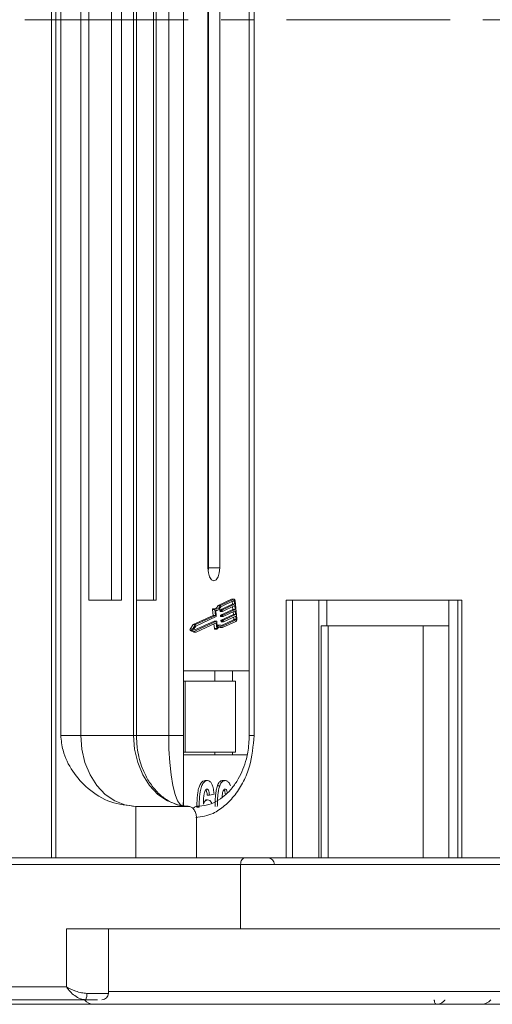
# Model space of a CAD drawing. Header units: millimetres. Extents: x -765 to 710, y 139 to 1172.
# Tile 4 of 76: x -230 to -194, y 369 to 445. Entities that reach past the tile are written whole.
import ezdxf

# ---------------------------------------------------------------- set-up
doc = ezdxf.new("R2010")
doc.units = ezdxf.units.MM
doc.linetypes.add('CENTERX2', pattern=[20.32, 12.7, -2.54, 2.54, -2.54])

msp = doc.modelspace()

# ---------------------------------------------------------------- linework, layer by layer
at = {"color": 7, "linetype": 'Continuous', "lineweight": 15}
for p, q in [((-228.024, 510.493), (-228.024, 445.493)), ((-227.671, 445.493), (-227.671, 510.493)), ((-217.76, 506.439), (-217.76, 445.493)), ((-227.3, 500.993), (-227.3, 445.493)), ((-225.749, 445.493), (-225.749, 500.993)), ((-221.65, 500.993), (-221.65, 445.493)), ((-221.426, 445.493), (-221.426, 500.993)), ((-218.921, 500.993), (-218.921, 445.493)), ((-217.762, 445.493), (-217.762, 500.993)), ((-212.662, 500.993), (-212.662, 445.493)), ((-212.292, 445.493), (-212.292, 500.993)), ((-225.119, 490.493), (-225.119, 445.493)), ((-223.372, 445.493), (-223.372, 490.493)), ((-222.596, 445.493), (-222.596, 490.493)), ((-220.104, 445.493), (-220.104, 490.493)), ((-219.9, 445.493), (-219.9, 490.493)), ((-215.875, 487.993), (-215.875, 445.493)), ((-215.819, 445.493), (-215.819, 487.993)), ((-214.958, 445.493), (-214.958, 487.993)), ((-228.024, 445.493), (-228.024, 380.493)), ((-227.671, 380.493), (-227.671, 445.493)), ((-227.3, 445.493), (-227.3, 389.993)), ((-225.749, 389.993), (-225.749, 445.493)), ((-225.119, 445.493), (-225.119, 400.493)), ((-223.372, 400.493), (-223.372, 445.493)), ((-222.596, 400.493), (-222.596, 445.493)), ((-221.65, 445.493), (-221.65, 389.993)), ((-221.426, 389.993), (-221.426, 445.493)), ((-220.104, 400.493), (-220.104, 445.493)), ((-219.9, 400.493), (-219.9, 445.493)), ((-218.921, 445.493), (-218.921, 389.993)), ((-217.762, 389.993), (-217.762, 445.493)), ((-217.76, 445.493), (-217.76, 384.548)), ((-215.875, 445.493), (-215.875, 402.993)), ((-215.819, 402.993), (-215.819, 445.493)), ((-214.958, 402.993), (-214.958, 445.493)), ((-212.662, 445.493), (-212.662, 389.993)), ((-212.292, 389.993), (-212.292, 445.493)), ((-214.958, 402.993), (-215.819, 402.993)), ((-225.119, 400.493), (-222.596, 400.493)), ((-221.426, 400.493), (-219.9, 400.493)), ((-214.042, 400.56), (-215.087, 400.078)), ((-215.087, 400.078), (-214.909, 400.078)), ((-213.977, 400.17), (-214.932, 399.73)), ((-213.864, 400.56), (-214.909, 400.078)), ((-213.853, 400.445), (-214.882, 399.971)), ((-214.754, 399.73), (-213.799, 400.17)), ((-214.042, 400.56), (-213.864, 400.56)), ((-213.848, 400.563), (-214.025, 400.563)), ((-213.997, 400.378), (-213.977, 400.17)), ((-213.977, 400.17), (-213.799, 400.17)), ((-213.821, 400.399), (-213.952, 400.399)), ((-213.799, 400.17), (-213.821, 400.399)), ((-213.635, 399.045), (-213.769, 400.424)), ((-196.169, 400.493), (-209.791, 400.493)), ((-209.791, 400.493), (-209.791, 380.493)), ((-209.302, 380.493), (-209.302, 400.493)), ((-207.267, 400.493), (-207.267, 380.493)), ((-206.637, 398.493), (-206.637, 400.493)), ((-197.179, 380.493), (-197.179, 400.493)), ((-196.478, 400.493), (-196.478, 380.493)), ((-196.169, 380.493), (-196.169, 400.493)), ((-215.51, 399.747), (-215.467, 399.303)), ((-215.51, 399.747), (-215.332, 399.747)), ((-215.306, 399.818), (-215.484, 399.818)), ((-215.332, 399.747), (-215.289, 399.303)), ((-215.271, 399.685), (-215.228, 399.241)), ((-215.27, 399.675), (-215.206, 399.675)), ((-214.942, 399.695), (-214.937, 399.637)), ((-214.942, 399.695), (-214.765, 399.695)), ((-214.759, 399.637), (-214.937, 399.637)), ((-214.932, 399.73), (-214.754, 399.73)), ((-214.924, 399.614), (-214.746, 399.614)), ((-213.938, 399.767), (-214.893, 399.327)), ((-214.893, 399.327), (-214.715, 399.327)), ((-213.899, 399.365), (-214.854, 398.925)), ((-214.759, 399.637), (-214.765, 399.695)), ((-213.788, 400.055), (-214.743, 399.615)), ((-214.715, 399.327), (-213.76, 399.767)), ((-213.749, 399.652), (-214.704, 399.212)), ((-214.676, 398.925), (-213.721, 399.365)), ((-213.958, 399.976), (-213.938, 399.767)), ((-213.938, 399.767), (-213.76, 399.767)), ((-213.919, 399.574), (-213.899, 399.365)), ((-213.899, 399.365), (-213.721, 399.365)), ((-213.76, 399.767), (-213.788, 400.055)), ((-213.721, 399.365), (-213.749, 399.652)), ((-217.026, 398.585), (-217.256, 398.234)), ((-216.848, 398.585), (-217.078, 398.234)), ((-215.467, 399.303), (-217.026, 398.585)), ((-217.026, 398.585), (-216.848, 398.585)), ((-215.383, 398.862), (-216.885, 398.17)), ((-215.289, 399.303), (-216.848, 398.585)), ((-215.239, 399.206), (-216.826, 398.475)), ((-216.793, 398.13), (-215.205, 398.862)), ((-216.792, 398.01), (-215.247, 398.722)), ((-215.467, 399.303), (-215.289, 399.303)), ((-215.404, 398.65), (-215.368, 398.284)), ((-215.383, 398.862), (-215.205, 398.862)), ((-215.202, 398.862), (-215.38, 398.862)), ((-215.296, 398.7), (-215.231, 398.7)), ((-215.231, 398.7), (-215.191, 398.284)), ((-215.189, 398.839), (-215.146, 398.395)), ((-214.903, 399.293), (-214.898, 399.235)), ((-214.903, 399.293), (-214.726, 399.293)), ((-214.898, 399.235), (-214.72, 399.235)), ((-214.885, 399.212), (-214.707, 399.212)), ((-214.864, 398.89), (-214.859, 398.833)), ((-214.864, 398.89), (-214.687, 398.89)), ((-214.859, 398.833), (-214.681, 398.833)), ((-214.854, 398.925), (-214.676, 398.925)), ((-214.846, 398.81), (-214.668, 398.81)), ((-213.886, 398.951), (-214.81, 398.525)), ((-214.742, 398.355), (-213.697, 398.836)), ((-214.737, 398.477), (-213.708, 398.951)), ((-214.72, 399.235), (-214.726, 399.293)), ((-214.681, 398.833), (-214.687, 398.89)), ((-213.71, 399.25), (-214.665, 398.81)), ((-213.708, 398.951), (-213.886, 398.951)), ((-213.88, 399.172), (-213.865, 399.02)), ((-213.865, 399.02), (-213.688, 399.02)), ((-213.688, 399.02), (-213.71, 399.25)), ((-217.078, 398.234), (-217.256, 398.234)), ((-217.246, 398.128), (-216.97, 398.01)), ((-217.246, 398.128), (-217.068, 398.128)), ((-217.068, 398.128), (-216.792, 398.01)), ((-216.826, 398.475), (-216.995, 398.217)), ((-216.995, 398.217), (-216.793, 398.13)), ((-216.97, 398.01), (-216.792, 398.01)), ((-215.191, 398.284), (-215.368, 398.284)), ((-215.342, 398.237), (-215.164, 398.237)), ((-214.904, 398.547), (-215.082, 398.547)), ((-214.92, 398.355), (-214.742, 398.355)), ((-207.094, 398.493), (-207.094, 380.493)), ((-206.54, 398.493), (-207.094, 398.493)), ((-206.54, 380.493), (-206.54, 398.493)), ((-206.54, 398.493), (-199.168, 398.493)), ((-199.168, 398.493), (-199.168, 380.493)), ((-197.179, 398.493), (-199.168, 398.493)), ((-212.662, 394.993), (-217.76, 394.993)), ((-215.33, 394.193), (-215.33, 394.993)), ((-213.969, 394.193), (-213.969, 394.993)), ((-217.76, 394.193), (-217.632, 394.193)), ((-217.632, 394.193), (-217.632, 388.693)), ((-217.632, 394.193), (-213.734, 394.193)), ((-213.734, 388.693), (-213.734, 394.193)), ((-227.3, 389.993), (-225.749, 389.993)), ((-225.749, 389.993), (-221.65, 389.993)), ((-221.65, 389.993), (-221.426, 389.993)), ((-221.426, 389.993), (-218.921, 389.993)), ((-218.921, 389.993), (-217.762, 389.993)), ((-212.662, 389.993), (-212.292, 389.993)), ((-217.632, 388.693), (-217.76, 388.693)), ((-217.632, 388.693), (-213.734, 388.693)), ((-215.33, 388.693), (-215.33, 388.493)), ((-213.969, 388.493), (-213.969, 388.693)), ((-217.76, 388.493), (-212.822, 388.493)), ((-215.907, 386.493), (-216.084, 386.493)), ((-214.545, 386.493), (-214.722, 386.493)), ((-214.963, 386.087), (-215.141, 386.087)), ((-215.898, 385.006), (-216.076, 385.006)), ((-215.756, 385.365), (-215.934, 385.365)), ((-215.403, 385.449), (-215.756, 385.365)), ((-221.481, 384.493), (-221.481, 380.493)), ((-221.481, 384.493), (-217.382, 384.493)), ((-216.733, 384.439), (-216.556, 384.439)), ((-216.751, 380.493), (-216.751, 383.493)), ((-213.023, 380.493), (-251.493, 380.493)), ((-251.808, 379.993), (-213.338, 379.993)), ((-213.338, 379.993), (-213.338, 374.993)), ((-213.338, 379.993), (-176.782, 379.993)), ((-226.863, 374.993), (-226.863, 370.493)), ((-213.338, 374.993), (-226.863, 374.993)), ((-223.602, 369.993), (-223.602, 374.993)), ((-213.338, 374.993), (-192.21, 374.993)), ((-226.863, 370.493), (-265.333, 370.493)), ((-225.286, 369.993), (-223.602, 369.993)), ((-223.602, 370.143), (-192.444, 370.143)), ((-264.703, 369.493), (-225.365, 369.493)), ((-224.885, 369.143), (-238.371, 369.143)), ((-226.167, 369.143), (-226.164, 369.143)), ((-198.136, 369.143), (-198.138, 369.143)), ((-194.691, 369.143), (-194.678, 369.143))]:
    msp.add_line(p, q, dxfattribs=at)
at = {"color": 1, "linetype": 'CENTERX2', "lineweight": 13}
msp.add_line((534.443, 445.493), (-303.64, 445.493), dxfattribs=at)
at = {"color": 7, "linetype": 'Continuous', "lineweight": 15, "flags": 128}
for points in [[(-215.875, 402.993), (-215.84, 402.61), (-215.741, 402.286), (-215.592, 402.069), (-215.416, 401.993), (-215.241, 402.069), (-215.092, 402.286), (-214.993, 402.61), (-214.958, 402.993)], [(-215.3, 399.817), (-215.247, 399.797), (-215.193, 399.793), (-215.14, 399.804), (-215.088, 399.831), (-215.038, 399.872), (-214.991, 399.928), (-214.948, 399.997), (-214.909, 400.078)], [(-214.025, 400.563), (-214.026, 400.563), (-214.042, 400.56)], [(-213.864, 400.56), (-213.849, 400.563), (-213.833, 400.56), (-213.818, 400.551), (-213.803, 400.535), (-213.791, 400.513), (-213.781, 400.487), (-213.773, 400.457), (-213.769, 400.424)], [(-213.821, 400.399), (-213.823, 400.41), (-213.825, 400.42), (-213.829, 400.429), (-213.833, 400.436), (-213.838, 400.442), (-213.843, 400.445), (-213.848, 400.446), (-213.853, 400.445)], [(-215.484, 399.818), (-215.484, 399.818), (-215.491, 399.816), (-215.497, 399.811), (-215.502, 399.802), (-215.507, 399.79), (-215.509, 399.777), (-215.511, 399.762), (-215.51, 399.747)], [(-215.332, 399.747), (-215.333, 399.762), (-215.332, 399.777), (-215.329, 399.79), (-215.325, 399.802), (-215.319, 399.811), (-215.313, 399.816), (-215.306, 399.818), (-215.3, 399.817)], [(-214.882, 399.971), (-214.921, 399.893), (-214.965, 399.826), (-215.011, 399.77), (-215.061, 399.726), (-215.112, 399.696), (-215.165, 399.679), (-215.218, 399.675), (-215.271, 399.685)], [(-214.937, 399.637), (-214.936, 399.632), (-214.935, 399.627), (-214.933, 399.622), (-214.931, 399.619), (-214.929, 399.616), (-214.926, 399.614), (-214.924, 399.614)], [(-214.743, 399.615), (-214.746, 399.614), (-214.748, 399.614), (-214.751, 399.616), (-214.753, 399.619), (-214.755, 399.622), (-214.757, 399.627), (-214.758, 399.632), (-214.759, 399.637)], [(-215.38, 398.862), (-215.38, 398.862), (-215.383, 398.862)], [(-215.247, 398.722), (-215.244, 398.723), (-215.241, 398.723), (-215.239, 398.721), (-215.237, 398.718), (-215.235, 398.715), (-215.233, 398.71), (-215.232, 398.705), (-215.231, 398.7)], [(-215.205, 398.862), (-215.203, 398.862), (-215.2, 398.862), (-215.197, 398.86), (-215.195, 398.857), (-215.193, 398.854), (-215.191, 398.849), (-215.19, 398.844), (-215.189, 398.839)], [(-214.898, 399.235), (-214.897, 399.23), (-214.896, 399.225), (-214.894, 399.22), (-214.892, 399.217), (-214.89, 399.214), (-214.887, 399.212), (-214.885, 399.212)], [(-214.859, 398.833), (-214.858, 398.827), (-214.857, 398.822), (-214.855, 398.818), (-214.853, 398.814), (-214.851, 398.812), (-214.848, 398.81), (-214.846, 398.81)], [(-214.704, 399.212), (-214.707, 399.212), (-214.709, 399.212), (-214.712, 399.214), (-214.714, 399.217), (-214.716, 399.22), (-214.718, 399.225), (-214.719, 399.23), (-214.72, 399.235)], [(-214.665, 398.81), (-214.668, 398.81), (-214.67, 398.81), (-214.673, 398.812), (-214.675, 398.814), (-214.677, 398.818), (-214.679, 398.822), (-214.68, 398.827), (-214.681, 398.833)], [(-215.368, 398.284), (-215.366, 398.27), (-215.362, 398.258), (-215.357, 398.248), (-215.351, 398.241), (-215.345, 398.238), (-215.342, 398.237)], [(-215.148, 398.249), (-215.154, 398.242), (-215.16, 398.238), (-215.167, 398.238), (-215.174, 398.241), (-215.18, 398.248), (-215.185, 398.258), (-215.188, 398.27), (-215.191, 398.284)], [(-215.082, 398.547), (-215.124, 398.543), (-215.16, 398.532)], [(-215.148, 398.249), (-215.103, 398.314), (-215.055, 398.365), (-215.004, 398.402), (-214.952, 398.423), (-214.898, 398.429), (-214.845, 398.42), (-214.793, 398.395), (-214.742, 398.355)], [(-214.993, 398.408), (-214.97, 398.395), (-214.92, 398.355)], [(-221.481, 384.493), (-222.314, 384.599), (-223.115, 384.912), (-223.853, 385.42), (-224.499, 386.104), (-225.03, 386.937), (-225.425, 387.888), (-225.667, 388.92), (-225.749, 389.993)], [(-221.65, 389.993), (-221.568, 388.92), (-221.325, 387.888), (-220.931, 386.937), (-220.4, 386.104), (-219.753, 385.42), (-219.015, 384.912), (-218.215, 384.599), (-217.382, 384.493)], [(-218.921, 389.993), (-218.899, 388.92), (-218.835, 387.888), (-218.731, 386.937), (-218.591, 386.104), (-218.421, 385.42), (-218.226, 384.912), (-218.015, 384.599), (-217.796, 384.493)], [(-213.338, 379.993), (-213.332, 380.09), (-213.314, 380.184), (-213.285, 380.271), (-213.246, 380.346), (-213.198, 380.409), (-213.143, 380.455), (-213.084, 380.483), (-213.023, 380.493)], [(-198.299, 369.493), (-198.296, 369.425), (-198.287, 369.359), (-198.272, 369.298), (-198.252, 369.245), (-198.228, 369.202), (-198.2, 369.17), (-198.17, 369.15), (-198.138, 369.143)], [(-198.297, 369.493), (-198.294, 369.425), (-198.285, 369.359), (-198.27, 369.298), (-198.25, 369.245), (-198.225, 369.202), (-198.197, 369.17), (-198.167, 369.15), (-198.136, 369.143)]]:
    msp.add_lwpolyline(points, dxfattribs=at)
at = {"color": 7, "linetype": 'Continuous', "lineweight": 15}
for centre, radius, start, end in [((-216.267, 402.974), 0.448, 333.89769, 2.36402), ((-215.544, 400.224), 0.48, 301.38027, 342.33473), ((-214.906, 399.703), 0.0372, 134.13938, 192.60398), ((-214.867, 399.301), 0.0372, 134.13938, 192.60398), ((-214.728, 399.703), 0.0372, 134.13938, 192.60398), ((-214.689, 399.301), 0.0372, 134.13938, 192.60398), ((-215.264, 399.233), 0.0372, 314.13938, 12.60398), ((-214.828, 398.899), 0.0372, 134.13938, 192.60398), ((-214.65, 398.899), 0.0372, 134.13938, 192.60398), ((-213.938, 399.004), 0.0744, 314.13938, 12.60398), ((-213.76, 399.004), 0.0744, 314.13938, 12.60398), ((-213.853, 398.996), 0.223, 314.13938, 12.60398), ((-217.181, 398.188), 0.088, 148.4171, 222.65237), ((-217.003, 398.188), 0.088, 148.4171, 222.65237), ((-214.91, 398.279), 0.263, 48.76757, 153.96775), ((-211.206, 379.993), 0.5, 0, 90), ((-226.137, 369.871), 0.859, 333.88979, 8.15539), ((-224.102, 369.993), 0.5, 270, 0), ((-224.71, 370.143), 1, 220.5416, 270), ((-194.677, 370.143), 1, 270, 319.4584)]:
    msp.add_arc(centre, radius, start, end, dxfattribs=at)
for points, knots in [([(-227.3, 389.993), (-227.26, 389.602), (-227.158, 388.604), (-226.408, 387.149), (-225.16, 385.737), (-223.46, 384.7), (-222.139, 384.562), (-221.481, 384.493)], [0, 0, 0, 0, 0.125713, 0.321276, 0.524466, 0.763484, 1, 1, 1, 1]), ([(-217.417, 384.507), (-217.453, 384.503), (-217.816, 384.463), (-218.457, 384.659), (-219.288, 385.104), (-219.98, 385.745), (-220.545, 386.527), (-220.94, 387.34), (-221.198, 388.134), (-221.383, 388.989), (-221.41, 389.621), (-221.426, 389.993)], [0, 0, 0, 0, 0.018475, 0.183377, 0.322334, 0.453902, 0.578047, 0.697937, 0.785012, 0.873592, 1, 1, 1, 1]), ([(-217.796, 384.493), (-217.792, 384.569), (-217.784, 384.722), (-217.773, 385.912), (-217.766, 387.462), (-217.763, 388.907), (-217.763, 389.699), (-217.762, 389.993)], [0, 0, 0, 0, 0.249096, 0.498243, 0.745205, 0.90541, 1, 1, 1, 1]), ([(-216.824, 383.619), (-216.366, 383.687), (-215.567, 383.805), (-214.553, 384.527), (-213.743, 385.362), (-213.093, 386.404), (-212.463, 387.917), (-212.36, 389.175), (-212.292, 389.993)], [0, 0, 0, 0, 0.185558, 0.323597, 0.464565, 0.605534, 0.743573, 1, 1, 1, 1]), ([(-212.662, 389.993), (-212.683, 389.555), (-212.714, 388.937), (-212.911, 388.064), (-213.143, 387.354), (-213.516, 386.586), (-213.997, 385.886), (-214.583, 385.287), (-215.26, 384.831), (-215.979, 384.539), (-216.471, 384.52), (-216.706, 384.51)], [0, 0, 0, 0, 0.148018, 0.208658, 0.308329, 0.410852, 0.520151, 0.63429, 0.754082, 0.882223, 1, 1, 1, 1]), ([(-216.084, 386.493), (-216.146, 386.483), (-216.271, 386.463), (-216.44, 386.275), (-216.579, 385.977), (-216.696, 385.458), (-216.73, 384.92), (-216.733, 384.537), (-216.733, 384.439)], [0, 0, 0, 0, 0.14324, 0.28761, 0.430449, 0.591135, 0.89544, 1, 1, 1, 1]), ([(-216.556, 384.439), (-216.554, 384.572), (-216.55, 384.974), (-216.509, 385.53), (-216.381, 386.038), (-216.222, 386.341), (-216.053, 386.479), (-215.945, 386.489), (-215.907, 386.493)], [0, 0, 0, 0, 0.1423372, 0.4291269, 0.5899433, 0.7512055, 0.9098946, 1, 1, 1, 1]), ([(-215.907, 386.493), (-215.844, 386.482), (-215.731, 386.463), (-215.588, 386.279), (-215.478, 386.002), (-215.425, 385.705), (-215.408, 385.506), (-215.403, 385.449)], [0, 0, 0, 0, 0.242691, 0.439002, 0.635006, 0.895059, 1, 1, 1, 1]), ([(-214.722, 386.493), (-214.753, 386.491), (-214.815, 386.486), (-214.906, 386.443), (-214.993, 386.365), (-215.059, 386.268), (-215.108, 386.171), (-215.13, 386.115), (-215.141, 386.087)], [0, 0, 0, 0, 0.193601, 0.390515, 0.584816, 0.786672, 0.892788, 1, 1, 1, 1]), ([(-214.963, 386.087), (-214.943, 386.137), (-214.901, 386.239), (-214.824, 386.354), (-214.737, 386.437), (-214.66, 386.475), (-214.595, 386.49), (-214.561, 386.492), (-214.545, 386.493)], [0, 0, 0, 0, 0.193776, 0.3936, 0.587864, 0.788908, 0.894169, 1, 1, 1, 1]), ([(-214.545, 386.493), (-214.514, 386.491), (-214.452, 386.486), (-214.361, 386.442), (-214.274, 386.365), (-214.208, 386.266), (-214.159, 386.168), (-214.136, 386.111), (-214.125, 386.082)], [0, 0, 0, 0, 0.192627, 0.388684, 0.582013, 0.783201, 0.891038, 1, 1, 1, 1]), ([(-215.952, 385.826), (-215.977, 385.821), (-216.026, 385.81), (-216.096, 385.71), (-216.161, 385.538), (-216.211, 385.176), (-216.222, 384.876), (-216.23, 384.671)], [0, 0, 0, 0, 0.112049, 0.22438, 0.370115, 0.570276, 1, 1, 1, 1]), ([(-216.04, 385.777), (-216.029, 385.765), (-216.002, 385.735), (-215.966, 385.635), (-215.943, 385.504), (-215.936, 385.406), (-215.934, 385.365)], [0, 0, 0, 0, 0.153821, 0.401788, 0.748583, 1, 1, 1, 1]), ([(-215.756, 385.365), (-215.762, 385.442), (-215.771, 385.564), (-215.812, 385.709), (-215.861, 385.789), (-215.91, 385.822), (-215.94, 385.825), (-215.952, 385.826)], [0, 0, 0, 0, 0.33384, 0.5245467, 0.7163724, 0.8918244, 1, 1, 1, 1]), ([(-215.141, 386.087), (-215.159, 386.032), (-215.195, 385.923), (-215.245, 385.688), (-215.286, 385.383), (-215.31, 385.048), (-215.321, 384.743), (-215.322, 384.564), (-215.322, 384.474)], [0, 0, 0, 0, 0.118605, 0.239529, 0.45773, 0.680896, 0.840214, 1, 1, 1, 1]), ([(-215.145, 384.474), (-215.143, 384.607), (-215.141, 384.91), (-215.108, 385.438), (-215.043, 385.858), (-214.971, 386.064), (-214.963, 386.087)], [0, 0, 0, 0, 0.237381, 0.538918, 0.949082, 1, 1, 1, 1]), ([(-214.752, 385.434), (-214.742, 385.503), (-214.724, 385.615), (-214.674, 385.741), (-214.618, 385.807), (-214.572, 385.824), (-214.548, 385.826), (-214.545, 385.826)], [0, 0, 0, 0, 0.334804, 0.542561, 0.750382, 0.970721, 1, 1, 1, 1]), ([(-214.633, 385.78), (-214.619, 385.765), (-214.587, 385.731), (-214.541, 385.598), (-214.523, 385.477), (-214.511, 385.397)], [0, 0, 0, 0, 0.208429, 0.4795973, 1, 1, 1, 1]), ([(-214.545, 385.826), (-214.518, 385.821), (-214.472, 385.81), (-214.414, 385.735), (-214.378, 385.645), (-214.367, 385.577), (-214.362, 385.549)], [0, 0, 0, 0, 0.329801, 0.581337, 0.833639, 1, 1, 1, 1]), ([(-216.23, 384.671), (-216.208, 384.719), (-216.165, 384.817), (-216.098, 384.909), (-216.04, 384.958), (-215.995, 384.986), (-215.947, 385.002), (-215.915, 385.005), (-215.898, 385.006)], [0, 0, 0, 0, 0.243654, 0.49576, 0.617892, 0.741503, 0.870025, 1, 1, 1, 1]), ([(-215.898, 385.006), (-215.835, 384.995), (-215.714, 384.974), (-215.614, 384.821), (-215.565, 384.747)], [0, 0, 0, 0, 0.515421, 1, 1, 1, 1]), ([(-214.774, 385.193), (-214.772, 385.226), (-214.767, 385.308), (-214.758, 385.387), (-214.752, 385.434)], [0, 0, 0, 0, 0.410712, 1, 1, 1, 1]), ([(-217.382, 384.493), (-217.311, 384.482), (-217.169, 384.46), (-216.98, 384.287), (-216.838, 384.034), (-216.762, 383.752), (-216.754, 383.567), (-216.751, 383.493)], [0, 0, 0, 0, 0.214694, 0.429388, 0.644082, 0.858775, 1, 1, 1, 1]), ([(-216.706, 384.493), (-216.778, 384.485), (-216.9, 384.47), (-217.002, 384.366), (-217.044, 384.323)], [0, 0, 0, 0, 0.589217, 1, 1, 1, 1]), ([(-176.282, 380.493), (-177.194, 380.493), (-179.091, 380.493), (-182.171, 380.493), (-185.442, 380.493), (-188.812, 380.493), (-192.217, 380.493), (-195.599, 380.493), (-198.921, 380.493), (-202.453, 380.493), (-206.108, 380.493), (-209.777, 380.493), (-211.952, 380.493), (-213.023, 380.493)], [0, 0, 0, 0, 0.078828, 0.164007, 0.250986, 0.337978, 0.424956, 0.511948, 0.597114, 0.682294, 0.791236, 0.897212, 1, 1, 1, 1]), ([(-226.863, 370.493), (-226.635, 370.377), (-226.28, 370.196), (-225.712, 370.024), (-225.419, 370.003), (-225.286, 369.993)], [0, 0, 0, 0, 0.4984129, 0.772928, 1, 1, 1, 1]), ([(-225.365, 369.493), (-225.503, 369.51), (-225.796, 369.545), (-226.218, 369.796), (-226.592, 370.125), (-226.773, 370.37), (-226.863, 370.493)], [0, 0, 0, 0, 0.23435, 0.498195, 0.748869, 1, 1, 1, 1]), ([(-224.71, 369.143), (-224.664, 369.143), (-224.571, 369.143), (-223.8, 369.143), (-222.634, 369.143), (-221.163, 369.143), (-219.515, 369.143), (-217.575, 369.143), (-214.618, 369.143), (-211.184, 369.143), (-207.407, 369.143), (-204.171, 369.143), (-200.528, 369.143), (-196.539, 369.143), (-193.873, 369.143), (-192.56, 369.143)], [0, 0, 0, 0, 0.077726, 0.157824, 0.240135, 0.304454, 0.368763, 0.43443, 0.500087, 0.631237, 0.695556, 0.759865, 0.842185, 0.922281, 1, 1, 1, 1]), ([(-197.472, 369.493), (-197.484, 369.475), (-197.546, 369.379), (-197.693, 369.268), (-197.908, 369.163), (-198.055, 369.15), (-198.136, 369.143)], [0, 0, 0, 0, 0.079527, 0.42373, 0.683042, 1, 1, 1, 1])]:
    msp.add_open_spline(points, degree=3, knots=knots, dxfattribs=at)
msp.add_open_spline([(-224.438, 369.493), (-224.568, 369.493), (-224.827, 369.493), (-225.186, 369.493), (-225.365, 369.493)], degree=3, dxfattribs=at)

doc.saveas('drawing.dxf')
